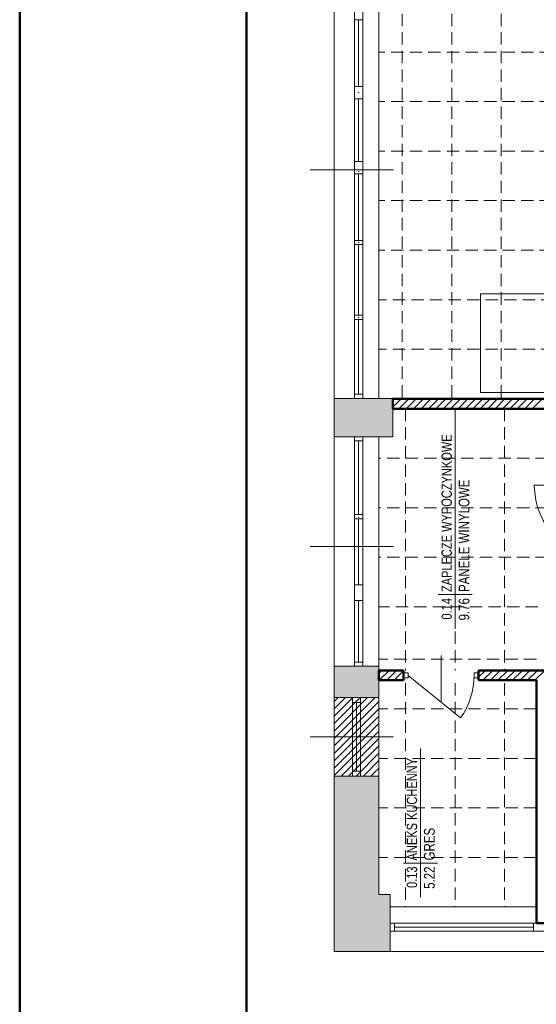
# Model space of a CAD drawing. Header units: millimetres. Extents: x -23540 to 53212, y -37964 to 41185.
# Tile 139 of 203: x 10322 to 10948, y -32207 to -31015. Entities that reach past the tile are written whole.
import ezdxf
from ezdxf.enums import TextEntityAlignment as Align

# ---------------------------------------------------------------- set-up
doc = ezdxf.new("R2010")
doc.units = ezdxf.units.MM
doc.linetypes.add('DASHEDX2', pattern=[1.5, 1, -0.5])
doc.layers.get('0').update_dxf_attribs({"lineweight": 18})
for name, color, linetype, lineweight in [('BA_met', 7, 'Continuous', 18), ('BA_sym', 7, 'Continuous', 18), ('M_Ramki rysunków', 2, 'Continuous', 18), ('PG_PRZERYWANE_ŚREDNIE', 1, 'DASHEDX2', 18), ('PG_WIDOKOWE_CIENKIE', 1, 'Continuous', 18), ('PG_ŚCIANY_DZIAŁOWE', 3, 'Continuous', 18), ('Przekrojowa', 60, 'Continuous', 18), ('Wyposażenie', 134, 'Continuous', 18), ('WYPOSAŻENIE GARAŻU', 253, 'Continuous', 5)]:
    doc.layers.add(name, color=color, linetype=linetype, lineweight=lineweight)
doc.styles.add('ROMANS', font='bikromsw.shx', dxfattribs={"width": 0.8})

# ---------------------------------------------------------------- blocks, each defined once
blk = doc.blocks.new('jamb')
blk.add_lwpolyline([(-0.5, -0.5), (-0.5, 0.5), (0.5, 0.5), (0.5, -0.5)], close=True)
blk = doc.blocks.new('dr1h901')
at = {"color": 0}
blk.add_line((-0.5, 0), (-0.5, 1), dxfattribs=at)
blk.add_line((0, 0.362), (0, -0.266))
blk.add_arc((-0.5, 0), 1, 0, 90, dxfattribs=at)
blk = doc.blocks.new('bikmet')
blk.add_line((0, 1.65), (0, -1.65))
at = {"style": 'ROMANS', "width": 0.8}
blk.add_attdef('NRPOM', text='', height=1, dxfattribs=at).set_placement((-0.333, 0.333), align=Align.RIGHT)
blk.add_attdef('NWAPOM', (0.25, 0.333), '', height=1, dxfattribs=at)
blk.add_attdef('RAREA', text='', height=1.042, dxfattribs=at).set_placement((-0.333, -0.333), align=Align.TOP_RIGHT)
blk.add_attdef('PODLOGA', text='', height=1.042, dxfattribs=at).set_placement((0.25, -0.333), align=Align.TOP_LEFT)

msp = doc.modelspace()

# ---------------------------------------------------------------- hatches: boundary and pattern name
at = {"layer": 'PG_ŚCIANY_DZIAŁOWE', "true_color": 0x636466, "transparency": 33554610}
h = msp.add_hatch(color=251, dxfattribs=at)
h.dxf.hatch_style = 1
h.paths.add_polyline_path([(10774.4, -31473.5), (10703.4, -31473.5), (10703.4, -31520), (10757.4, -31520), (10774.4, -31520)])
h = msp.add_hatch(color=251, dxfattribs=at)
h.dxf.hatch_style = 1
h.paths.add_polyline_path([(10757.4, -31798), (10703.4, -31798), (10703.4, -31836), (10757.4, -31836)])
h = msp.add_hatch(color=251, dxfattribs=at)
h.dxf.hatch_style = 1
h.paths.add_polyline_path([(10757.4, -31931), (10718.3, -31931), (10718.3, -31998.5), (10703.4, -31998.5), (10703.4, -32143.5), (10771.4, -32143.5), (10771.4, -32089.5), (10771.4, -32074.5), (10757.4, -32074.5)])
h.paths.add_polyline_path([(10718.3, -31931), (10703.4, -31931), (10703.4, -31998.5), (10718.3, -31998.5)], flags=17)

# ---------------------------------------------------------------- linework, layer by layer
at = {"color": 251, "true_color": 0x636466}
for p, q in [((10703.4, -31836), (10703.4, -29673.5)), ((10727.9, -31473.5), (10727.9, -30919.5)), ((10737.9, -31473.5), (10737.9, -30919.5)), ((10757.4, -30919.5), (10757.4, -31473.5)), ((10737.9, -31015.1), (10727.9, -31015.1)), ((10732.9, -31095.8), (10732.9, -31015.1)), ((10737.9, -31095.8), (10727.9, -31095.8)), ((10737.9, -31110.8), (10727.9, -31110.8)), ((10732.9, -31186.5), (10732.9, -31110.8)), ((10737.9, -31186.5), (10727.9, -31186.5)), ((10737.9, -31201.5), (10727.9, -31201.5)), ((10732.9, -31282.1), (10732.9, -31201.5)), ((10737.9, -31282.1), (10727.9, -31282.1)), ((10737.9, -31287.1), (10727.9, -31287.1)), ((10732.9, -31372.8), (10732.9, -31287.1)), ((10737.9, -31372.8), (10727.9, -31372.8)), ((10737.9, -31377.8), (10727.9, -31377.8)), ((10732.9, -31468.5), (10732.9, -31377.8)), ((10774.4, -31473.5), (10703.4, -31473.5)), ((10737.9, -31468.5), (10727.9, -31468.5)), ((10737.9, -31473.5), (10727.9, -31473.5)), ((10774.4, -31520), (10774.4, -31473.5)), ((10774.4, -31474), (11303.9, -31474)), ((10774.4, -31486), (10774.4, -31474)), ((11303.9, -31486), (10774.4, -31486)), ((10757.4, -31520), (10703.4, -31520)), ((10727.9, -31798), (10727.9, -31520)), ((10737.9, -31520), (10727.9, -31520)), ((10737.9, -31798), (10737.9, -31520)), ((10774.4, -31520), (10757.4, -31520)), ((10757.4, -31520), (10757.4, -31836)), ((10757.4, -31520), (10774.4, -31520)), ((10737.9, -31525), (10727.9, -31525)), ((10732.9, -31614.2), (10732.9, -31525)), ((10737.9, -31614.2), (10727.9, -31614.2)), ((10737.9, -31619.2), (10727.9, -31619.2)), ((10732.9, -31699.5), (10732.9, -31619.2)), ((10737.9, -31699.5), (10727.9, -31699.5)), ((10737.9, -31718.5), (10727.9, -31718.5)), ((10732.9, -31793), (10732.9, -31718.5)), ((10757.4, -31722), (10757.4, -31714)), ((10737.9, -31793), (10727.9, -31793)), ((10757.4, -31798), (10703.4, -31798)), ((10757.4, -31798), (10757.4, -31803)), ((10872.9, -31812), (10872.9, -31806)), ((10872.9, -31806), (10878.4, -31806)), ((10878.4, -31806), (10878.4, -31812)), ((10878.4, -31812), (10872.9, -31812)), ((10757.4, -31836), (10703.4, -31836)), ((10703.4, -31836), (10703.4, -31931)), ((10703.4, -31836), (10757.4, -31836)), ((10703.4, -31931), (10703.4, -31836)), ((10725.4, -31836), (10725.4, -31842)), ((10735.4, -31842), (10725.4, -31842)), ((10725.4, -31842), (10725.4, -31925)), ((10730.4, -31842), (10730.4, -31925)), ((10735.4, -31836), (10735.4, -31842)), ((10735.4, -31842), (10735.4, -31925)), ((10757.4, -31836), (10757.4, -31931)), ((10757.4, -31836), (10757.4, -31931)), ((10735.4, -31925), (10725.4, -31925)), ((10725.4, -31925), (10725.4, -31931)), ((10735.4, -31925), (10735.4, -31931)), ((10703.4, -32143.5), (10703.4, -31931)), ((10757.4, -31931), (10703.4, -31931)), ((10757.4, -31931), (10703.4, -31931)), ((10757.4, -31931), (10757.4, -32074.5)), ((10757.4, -32074.5), (10771.4, -32074.5)), ((10771.4, -32089.5), (10771.4, -32074.5)), ((10948.4, -32089.5), (10771.4, -32089.5)), ((10771.4, -32089.5), (10771.4, -32143.5)), ((10771.4, -32109), (10771.4, -32119)), ((11326.9, -32109), (10771.4, -32109)), ((10776.4, -32109), (10776.4, -32119)), ((10944.9, -32114), (10776.4, -32114)), ((10944.9, -32119), (10944.9, -32109)), ((11326.9, -32119), (10771.4, -32119)), ((12164.4, -32143.5), (10703.4, -32143.5))]:
    msp.add_line(p, q, dxfattribs=at)
at = {"color": 251, "true_color": 0x636466, "extrusion": (0, 0, -1)}
for p, q in [((10832.9, -31841.6), (10832.9, -31785.1)), ((10792.9, -31809), (10856.6, -31860.5))]:
    msp.add_line(p, q, dxfattribs=at)
at = {"color": 251, "lineweight": 20, "true_color": 0x636466}
for p, q in [((10787.4, -31803), (10787.4, -31815)), ((10878.4, -31803), (10878.4, -31815))]:
    msp.add_line(p, q, dxfattribs=at)
at = {"color": 251, "true_color": 0x636466, "extrusion": (0, 0, -1)}
msp.add_arc((-10782.9, -31809), 90, 180, 214.9595, dxfattribs=at)
at = {"color": 251, "true_color": 0x636466}
for p in [(10732.9, -31103.3), (10732.9, -31103.3), (10732.9, -31103.3), (10732.9, -31103.3), (10732.9, -31199), (10732.9, -31199), (10732.9, -31199), (10732.9, -31199), (10732.9, -31284.6), (10732.9, -31284.6), (10732.9, -31284.6), (10732.9, -31284.6), (10732.9, -31375.3), (10732.9, -31375.3), (10732.9, -31375.3), (10732.9, -31375.3), (10732.9, -31617.6), (10732.9, -31617.6), (10732.9, -31617.6), (10732.9, -31617.6), (10732.9, -31697.8), (10732.9, -31697.8), (10732.9, -31697.8), (10732.9, -31697.8)]:
    msp.add_point(p, dxfattribs=at)
at = {"layer": 'BA_met', "color": 251, "true_color": 0x636466}
for p, q in [((10850.1, -31752.6), (10850.1, -31490.2)), ((10808, -32077.7), (10808, -31897.6))]:
    msp.add_line(p, q, dxfattribs=at)
at = {"layer": 'BA_sym', "color": 251, "true_color": 0x636466}
for p, q in [((10775.3, -31196.5), (10674.3, -31196.5)), ((10775.3, -31652.9), (10674.3, -31652.9)), ((10775.3, -31883.5), (10674.3, -31883.5))]:
    msp.add_line(p, q, dxfattribs=at)
at = {"layer": 'M_Ramki rysunków', "color": 18, "lineweight": 50, "true_color": 0x000000}
msp.add_line((10596.9, -32949), (10596.9, -28849), dxfattribs=at)
at = {"layer": 'PG_PRZERYWANE_ŚREDNIE', "color": 251, "lineweight": 15, "ltscale": 15, "true_color": 0x636466}
for p, q in [((10785.9, -30512.5), (10785.9, -31474)), ((10845.9, -30512.5), (10845.9, -31474)), ((10905.9, -30512.5), (10905.9, -31474)), ((11529.9, -31054), (10757.4, -31054)), ((11529.9, -31114), (10757.4, -31114)), ((11529.9, -31174), (10757.4, -31174)), ((11529.9, -31234), (10757.4, -31234)), ((11529.9, -31294), (10757.4, -31294)), ((11351.9, -31354), (10757.4, -31354)), ((11351.9, -31414), (10757.4, -31414)), ((11303.9, -31474), (10774.4, -31474)), ((10789.9, -31486), (10789.9, -31803)), ((10849.9, -31486), (10849.9, -31803)), ((10909.9, -31486), (10909.9, -31803)), ((11029.9, -31546), (10757.4, -31546)), ((11029.9, -31606), (10757.4, -31606)), ((11029.9, -31666), (10757.4, -31666)), ((11130.4, -31726), (10757.4, -31726)), ((10948.4, -31789.5), (10757.4, -31789.5)), ((10789.9, -31818.5), (10789.9, -32089.5)), ((10849.9, -31818.5), (10849.9, -32089.5)), ((10909.9, -31818.5), (10909.9, -32089.5)), ((10948.4, -31849.5), (10757.4, -31849.5)), ((10948.4, -31909.5), (10757.4, -31909.5)), ((10948.4, -31969.5), (10757.4, -31969.5)), ((10948.4, -32029.5), (10757.4, -32029.5))]:
    msp.add_line(p, q, dxfattribs=at)
at = {"layer": 'PG_WIDOKOWE_CIENKIE', "color": 251, "lineweight": 13, "true_color": 0x636466}
for p, q in [((10880.7, -31466.3), (10880.7, -31346.7)), ((10880.7, -31346.7), (10996.1, -31346.7)), ((10996.1, -31466.3), (10880.7, -31466.3))]:
    msp.add_line(p, q, dxfattribs=at)
at = {"layer": 'PG_WIDOKOWE_CIENKIE', "color": 251, "lineweight": 50, "true_color": 0x636466}
for p, q in [((10774.4, -31474), (11303.9, -31474)), ((10774.4, -31474), (10774.4, -31486)), ((10774.4, -31486), (11303.9, -31486)), ((10757.4, -31803), (10787.4, -31803)), ((10757.4, -31803), (10757.4, -31815)), ((10787.4, -31815), (10787.4, -31803)), ((10878.4, -31803), (10968.4, -31803)), ((10878.4, -31815), (10878.4, -31803)), ((10757.4, -31815), (10787.4, -31815)), ((10878.4, -31815), (10948.4, -31815)), ((10948.4, -32109), (10948.4, -31815)), ((10948.4, -32109), (10960.4, -32109))]:
    msp.add_line(p, q, dxfattribs=at)
at = {"layer": 'PG_WIDOKOWE_CIENKIE', "color": 251, "linetype": 'Continuous', "lineweight": 18, "true_color": 0x636466}
for p, q in [((10774.4, -31475.3), (10775.7, -31474)), ((10774.4, -31484.3), (10784.7, -31474)), ((10781.7, -31486), (10793.7, -31474)), ((10790.6, -31486), (10802.6, -31474)), ((10799.6, -31486), (10811.6, -31474)), ((10808.6, -31486), (10820.6, -31474)), ((10817.6, -31486), (10829.6, -31474)), ((10826.6, -31486), (10838.6, -31474)), ((10835.5, -31486), (10847.5, -31474)), ((10844.5, -31486), (10856.5, -31474)), ((10853.5, -31486), (10865.5, -31474)), ((10862.5, -31486), (10874.5, -31474)), ((10871.5, -31486), (10883.5, -31474)), ((10880.4, -31486), (10892.4, -31474)), ((10889.4, -31486), (10901.4, -31474)), ((10898.4, -31486), (10910.4, -31474)), ((10907.4, -31486), (10919.4, -31474)), ((10916.4, -31486), (10928.4, -31474)), ((10925.3, -31486), (10937.3, -31474)), ((10934.3, -31486), (10946.3, -31474)), ((10943.3, -31486), (10955.3, -31474)), ((10757.4, -31806.6), (10761, -31803)), ((10758, -31815), (10770, -31803)), ((10767, -31815), (10779, -31803)), ((10775.9, -31815), (10787.4, -31803.5)), ((10878.4, -31811.3), (10886.7, -31803)), ((10883.7, -31815), (10895.7, -31803)), ((10892.7, -31815), (10904.7, -31803)), ((10901.7, -31815), (10913.7, -31803)), ((10910.6, -31815), (10922.6, -31803)), ((10919.6, -31815), (10931.6, -31803)), ((10928.6, -31815), (10940.6, -31803)), ((10937.6, -31815), (10949.6, -31803)), ((10946.6, -31815), (10958.6, -31803)), ((10784.9, -31815), (10787.4, -31812.5)), ((10703.4, -31840.6), (10708, -31836)), ((10703.4, -31849.6), (10717, -31836)), ((10703.4, -31858.6), (10726, -31836)), ((10703.4, -31867.5), (10735, -31836)), ((10703.4, -31876.5), (10743.9, -31836)), ((10703.4, -31885.5), (10752.9, -31836)), ((10703.4, -31894.5), (10757.4, -31840.5)), ((10703.4, -31903.5), (10757.4, -31849.5)), ((10703.4, -31912.4), (10757.4, -31858.4)), ((10703.4, -31921.4), (10757.4, -31867.4)), ((10703.4, -31930.4), (10757.4, -31876.4)), ((10711.8, -31931), (10757.4, -31885.4)), ((10720.8, -31931), (10757.4, -31894.4)), ((10729.8, -31931), (10757.4, -31903.3)), ((10738.7, -31931), (10757.4, -31912.3)), ((10747.7, -31931), (10757.4, -31921.3)), ((10756.7, -31931), (10757.4, -31930.3))]:
    msp.add_line(p, q, dxfattribs=at)
at = {"layer": 'Przekrojowa', "color": 1, "lineweight": 50}
msp.add_lwpolyline([(10322.1, -28569.2), (13740.2, -28569.2), (13740.2, -33289.3), (10322.1, -33289.3)], close=True, dxfattribs=at)
at = {"layer": 'Wyposażenie', "color": 251, "lineweight": 0, "true_color": 0x636466}
msp.add_line((10948.4, -31878), (10948.4, -31818), dxfattribs=at)

# ---------------------------------------------------------------- block references
at = {"layer": 'BA_met', "color": 251, "true_color": 0x636466, "xscale": 12.5, "yscale": 12.5, "zscale": 12.5, "rotation": 90}
for p, values in [((10850.1, -31711.2), {'NRPOM': '0.14', 'NWAPOM': 'ZAPLECZE WYPOCZYNKOWE', 'RAREA': '9.76', 'PODLOGA': 'PANELE WINYLOWE'}), ((10808, -32036.3), {'NRPOM': '0.13', 'NWAPOM': 'ANEKS KUCHENNY', 'RAREA': '5.22', 'PODLOGA': 'GRES'})]:
    msp.add_blockref('bikmet', p, dxfattribs=at).add_auto_attribs(values)
at = {"layer": 'WYPOSAŻENIE GARAŻU', "color": 251, "true_color": 0x636466, "xscale": -90, "yscale": 90, "zscale": -90, "rotation": 90}
msp.add_blockref('dr1h901', (11035.9, -31623.5), dxfattribs=at)
at = {"layer": 'WYPOSAŻENIE GARAŻU', "color": 251, "true_color": 0x636466, "xscale": 5.5, "yscale": 5.999999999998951, "zscale": 5.5}
msp.add_blockref('jamb', (10790.1, -31809), dxfattribs=at)

doc.saveas('drawing.dxf')
